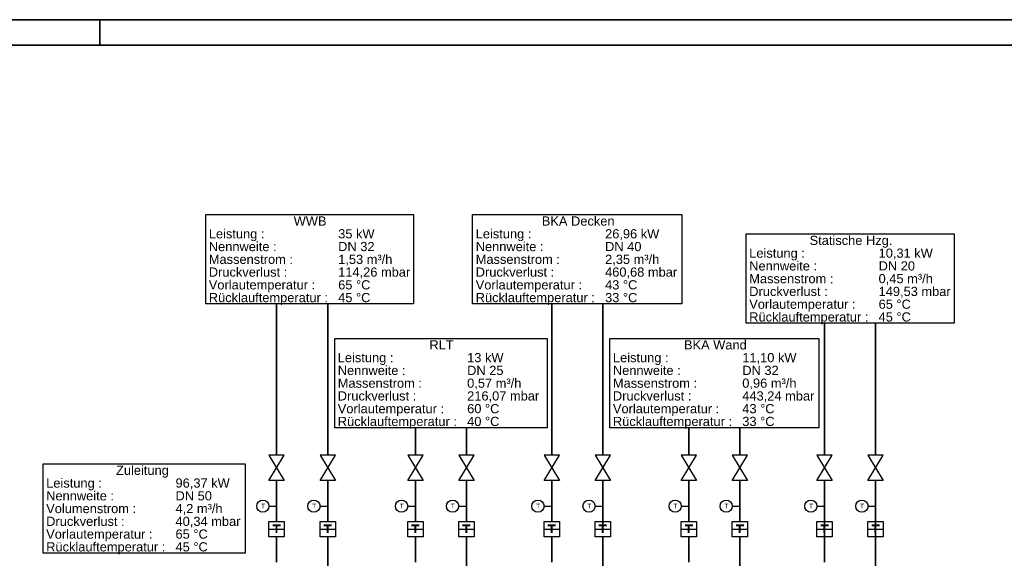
# Model space of a CAD drawing. Extents: x 80 to 674, y 297 to 717.
# Tile 5 of 7: x 275 to 467, y 612 to 717. Entities that reach past the tile are written whole.
import ezdxf
from ezdxf.lldxf.tags import DXFTag

# ---------------------------------------------------------------- set-up
doc = ezdxf.new("R2010")
doc.units = 0
doc.layers.get('0').update_dxf_attribs({"lineweight": 25})
for name, color, linetype, lineweight in [('H_Geometrie', 7, 'Continuous', 25), ('H_Text', 7, 'Continuous', 25), ('Rahmen', 7, 'Continuous', 35), ('X_Rahmen', 7, 'Continuous', 25), ('X_Text', 7, 'Continuous', 25)]:
    doc.layers.add(name, color=color, linetype=linetype, lineweight=lineweight)
doc.layers.add('H_Ruecklauf', color=5, linetype='STRICHLINIE2', lineweight=35, true_color=0x0000ff)
doc.layers.add('H_Vorlauf', color=1, linetype='Continuous', lineweight=35, true_color=0xff0000)
doc.styles.get("Standard").update_dxf_attribs({"font": 'arial.ttf'})
tags = doc.linetypes.add('STRICHLINIE2', pattern=[9.525, 6.35, -3.175]).pattern_tags.tags
tags[6:7] = [DXFTag(74, 4), DXFTag(75, 0), DXFTag(340, '0'), DXFTag(46, 0.0), DXFTag(50, 0.0), DXFTag(44, 0.0), DXFTag(45, 0.0)]
tags[4:5] = [DXFTag(74, 4), DXFTag(75, 0), DXFTag(340, '0'), DXFTag(46, 0.0), DXFTag(50, 0.0), DXFTag(44, 0.0), DXFTag(45, 0.0)]

# ---------------------------------------------------------------- blocks, each defined once
blk = doc.blocks.new('Blockreferenz-A07EP4KXDI', base_point=(80.21, 297.32))
at = {"layer": 'Rahmen', "color": 0, "linetype": 'ByBlock', "ltscale": 0.35}
for p, q in [((674.21, 717.32), (80.21, 717.32)), ((290.21, 717.32), (290.21, 712.32)), ((100.21, 712.32), (669.21, 712.32))]:
    blk.add_line(p, q, dxfattribs=at)
blk = doc.blocks.new('Einzeiliger Text-A07EP4OLDI', base_point=(321.83, 621.56))
at = {"color": 0, "lineweight": -2, "insert": (321.83, 622.48), "char_height": 0.9113, "attachment_point": 1}
blk.add_mtext('{\\fArial;T}', dxfattribs=at)
blk = doc.blocks.new('Kreis-A07EP4ONDI', base_point=(320.97, 620.82))
at = {"color": 0, "linetype": 'ByBlock', "lineweight": -2, "ltscale": 0.25}
blk.add_circle((322.17, 622.02), 1.2, dxfattribs=at)
blk = doc.blocks.new('Kreis-A07EP4OPDI', base_point=(348.14, 620.82))
at = {"color": 0, "linetype": 'ByBlock', "lineweight": -2, "ltscale": 0.25}
blk.add_circle((349.34, 622.02), 1.2, dxfattribs=at)
blk = doc.blocks.new('Einzeiliger Text-A07EP4ORDI', base_point=(348.99, 621.56))
at = {"color": 0, "lineweight": -2, "insert": (348.99, 622.48), "char_height": 0.9113, "attachment_point": 1}
blk.add_mtext('{\\fArial;T}', dxfattribs=at)
blk = doc.blocks.new('Einzeiliger Text-A07EP4OTDI', base_point=(348.99, 621.56))
at = {"color": 0, "lineweight": -2, "insert": (348.99, 622.48), "char_height": 0.9113, "attachment_point": 1}
blk.add_mtext('{\\fArial;T}', dxfattribs=at)
blk = doc.blocks.new('Einzeiliger Text-A07EP4OVDI', base_point=(375.7, 621.56))
at = {"color": 0, "lineweight": -2, "insert": (375.7, 622.48), "char_height": 0.9113, "attachment_point": 1}
blk.add_mtext('{\\fArial;T}', dxfattribs=at)
blk = doc.blocks.new('Kreis-A07EP4OXDI', base_point=(374.85, 620.82))
at = {"color": 0, "linetype": 'ByBlock', "lineweight": -2, "ltscale": 0.25}
blk.add_circle((376.05, 622.02), 1.2, dxfattribs=at)
blk = doc.blocks.new('Einzeiliger Text-A07EP4OZDI', base_point=(375.7, 621.56))
at = {"color": 0, "lineweight": -2, "insert": (375.7, 622.48), "char_height": 0.9113, "attachment_point": 1}
blk.add_mtext('{\\fArial;T}', dxfattribs=at)
blk = doc.blocks.new('Kreis-A07EP4P1DI', base_point=(401.72, 620.82))
at = {"color": 0, "linetype": 'ByBlock', "lineweight": -2, "ltscale": 0.25}
blk.add_circle((402.92, 622.02), 1.2, dxfattribs=at)
blk = doc.blocks.new('Einzeiliger Text-A07EP4P3DI', base_point=(402.57, 621.56))
at = {"color": 0, "lineweight": -2, "insert": (402.57, 622.48), "char_height": 0.9113, "attachment_point": 1}
blk.add_mtext('{\\fArial;T}', dxfattribs=at)
blk = doc.blocks.new('Einzeiliger Text-A07EP4P5DI', base_point=(402.57, 621.56))
at = {"color": 0, "lineweight": -2, "insert": (402.57, 622.48), "char_height": 0.9113, "attachment_point": 1}
blk.add_mtext('{\\fArial;T}', dxfattribs=at)
blk = doc.blocks.new('Kreis-A07EP4P7DI', base_point=(428.3, 620.82))
at = {"color": 0, "linetype": 'ByBlock', "lineweight": -2, "ltscale": 0.25}
blk.add_circle((429.5, 622.02), 1.2, dxfattribs=at)
blk = doc.blocks.new('Einzeiliger Text-A07EP4P9DI', base_point=(429.15, 621.56))
at = {"color": 0, "lineweight": -2, "insert": (429.15, 622.48), "char_height": 0.9113, "attachment_point": 1}
blk.add_mtext('{\\fArial;T}', dxfattribs=at)
blk = doc.blocks.new('Einzeiliger Text-A07EP4PBDI', base_point=(429.15, 621.56))
at = {"color": 0, "lineweight": -2, "insert": (429.15, 622.48), "char_height": 0.9113, "attachment_point": 1}
blk.add_mtext('{\\fArial;T}', dxfattribs=at)
blk = doc.blocks.new('Einzeiliger Text-A07EP4PDDI', base_point=(331.83, 621.56))
at = {"color": 0, "lineweight": -2, "insert": (331.83, 622.48), "char_height": 0.9113, "attachment_point": 1}
blk.add_mtext('{\\fArial;T}', dxfattribs=at)
blk = doc.blocks.new('Einzeiliger Text-A07EP4PFDI', base_point=(331.83, 621.56))
at = {"color": 0, "lineweight": -2, "insert": (331.83, 622.48), "char_height": 0.9113, "attachment_point": 1}
blk.add_mtext('{\\fArial;T}', dxfattribs=at)
blk = doc.blocks.new('Kreis-A07EP4PHDI', base_point=(330.97, 620.82))
at = {"color": 0, "linetype": 'ByBlock', "lineweight": -2, "ltscale": 0.25}
blk.add_circle((332.17, 622.02), 1.2, dxfattribs=at)
blk = doc.blocks.new('Kreis-A07EP4PJDI', base_point=(358.14, 620.82))
at = {"color": 0, "linetype": 'ByBlock', "lineweight": -2, "ltscale": 0.25}
blk.add_circle((359.34, 622.02), 1.2, dxfattribs=at)
blk = doc.blocks.new('Einzeiliger Text-A07EP4PLDI', base_point=(358.99, 621.56))
at = {"color": 0, "lineweight": -2, "insert": (358.99, 622.48), "char_height": 0.9113, "attachment_point": 1}
blk.add_mtext('{\\fArial;T}', dxfattribs=at)
blk = doc.blocks.new('Einzeiliger Text-A07EP4PNDI', base_point=(358.99, 621.56))
at = {"color": 0, "lineweight": -2, "insert": (358.99, 622.48), "char_height": 0.9113, "attachment_point": 1}
blk.add_mtext('{\\fArial;T}', dxfattribs=at)
blk = doc.blocks.new('Kreis-A07EP4PPDI', base_point=(384.85, 620.82))
at = {"color": 0, "linetype": 'ByBlock', "lineweight": -2, "ltscale": 0.25}
blk.add_circle((386.05, 622.02), 1.2, dxfattribs=at)
blk = doc.blocks.new('Einzeiliger Text-A07EP4PRDI', base_point=(385.7, 621.56))
at = {"color": 0, "lineweight": -2, "insert": (385.7, 622.48), "char_height": 0.9113, "attachment_point": 1}
blk.add_mtext('{\\fArial;T}', dxfattribs=at)
blk = doc.blocks.new('Einzeiliger Text-A07EP4PTDI', base_point=(385.7, 621.56))
at = {"color": 0, "lineweight": -2, "insert": (385.7, 622.48), "char_height": 0.9113, "attachment_point": 1}
blk.add_mtext('{\\fArial;T}', dxfattribs=at)
blk = doc.blocks.new('Einzeiliger Text-A07EP4PVDI', base_point=(412.57, 621.56))
at = {"color": 0, "lineweight": -2, "insert": (412.57, 622.48), "char_height": 0.9113, "attachment_point": 1}
blk.add_mtext('{\\fArial;T}', dxfattribs=at)
blk = doc.blocks.new('Einzeiliger Text-A07EP4PXDI', base_point=(412.57, 621.56))
at = {"color": 0, "lineweight": -2, "insert": (412.57, 622.48), "char_height": 0.9113, "attachment_point": 1}
blk.add_mtext('{\\fArial;T}', dxfattribs=at)
blk = doc.blocks.new('Kreis-A07EP4PZDI', base_point=(411.72, 620.82))
at = {"color": 0, "linetype": 'ByBlock', "lineweight": -2, "ltscale": 0.25}
blk.add_circle((412.92, 622.02), 1.2, dxfattribs=at)
blk = doc.blocks.new('Einzeiliger Text-A07EP4Q1DI', base_point=(439.15, 621.56))
at = {"color": 0, "lineweight": -2, "insert": (439.15, 622.48), "char_height": 0.9113, "attachment_point": 1}
blk.add_mtext('{\\fArial;T}', dxfattribs=at)
blk = doc.blocks.new('Kreis-A07EP4Q3DI', base_point=(438.3, 620.82))
at = {"color": 0, "linetype": 'ByBlock', "lineweight": -2, "ltscale": 0.25}
blk.add_circle((439.5, 622.02), 1.2, dxfattribs=at)
blk = doc.blocks.new('Einzeiliger Text-A07EP4Q5DI', base_point=(439.15, 621.56))
at = {"color": 0, "lineweight": -2, "insert": (439.15, 622.48), "char_height": 0.9113, "attachment_point": 1}
blk.add_mtext('{\\fArial;T}', dxfattribs=at)

msp = doc.modelspace()

# ---------------------------------------------------------------- linework, layer by layer
at = {"layer": 'H_Geometrie'}
for p, q in [((323.37, 632.02), (326.37, 627.02)), ((323.37, 627.02), (326.37, 632.02)), ((326.37, 632.02), (323.37, 632.02)), ((333.37, 632.02), (336.37, 627.02)), ((333.37, 627.02), (336.37, 632.02)), ((336.37, 632.02), (333.37, 632.02)), ((350.54, 632.02), (353.54, 627.02)), ((350.54, 627.02), (353.54, 632.02)), ((353.54, 632.02), (350.54, 632.02)), ((360.54, 632.02), (363.54, 627.02)), ((360.54, 627.02), (363.54, 632.02)), ((363.54, 632.02), (360.54, 632.02)), ((377.25, 632.02), (380.25, 627.02)), ((377.25, 627.02), (380.25, 632.02)), ((380.25, 632.02), (377.25, 632.02)), ((387.25, 632.02), (390.25, 627.02)), ((387.25, 627.02), (390.25, 632.02)), ((390.25, 632.02), (387.25, 632.02)), ((404.11, 632.02), (407.11, 627.02)), ((404.11, 627.02), (407.11, 632.02)), ((407.11, 632.02), (404.11, 632.02)), ((414.11, 632.02), (417.11, 627.02)), ((414.11, 627.02), (417.11, 632.02)), ((417.11, 632.02), (414.11, 632.02)), ((430.69, 632.02), (433.69, 627.02)), ((430.69, 627.02), (433.69, 632.02)), ((433.69, 632.02), (430.69, 632.02)), ((440.69, 632.02), (443.69, 627.02)), ((440.69, 627.02), (443.69, 632.02)), ((443.69, 632.02), (440.69, 632.02)), ((326.37, 627.02), (323.37, 627.02)), ((336.37, 627.02), (333.37, 627.02)), ((353.54, 627.02), (350.54, 627.02)), ((363.54, 627.02), (360.54, 627.02)), ((380.25, 627.02), (377.25, 627.02)), ((390.25, 627.02), (387.25, 627.02)), ((407.11, 627.02), (404.11, 627.02)), ((417.11, 627.02), (414.11, 627.02)), ((433.69, 627.02), (430.69, 627.02)), ((443.69, 627.02), (440.69, 627.02)), ((323.37, 619.02), (326.37, 619.02)), ((323.37, 616.02), (323.37, 619.02)), ((323.37, 617.52), (326.37, 617.52)), ((324.12, 618.33), (325.62, 618.33)), ((324.12, 618.3), (325.62, 618.3)), ((324.12, 618.27), (325.62, 618.27)), ((324.12, 618.24), (325.62, 618.24)), ((324.12, 618.21), (325.62, 618.21)), ((324.81, 616.77), (324.81, 618.21)), ((324.84, 616.77), (324.84, 618.21)), ((324.87, 616.77), (324.87, 618.21)), ((324.9, 616.77), (324.9, 618.21)), ((324.93, 616.77), (324.93, 618.21)), ((326.37, 619.02), (326.37, 616.02)), ((333.37, 619.02), (336.37, 619.02)), ((333.37, 616.02), (333.37, 619.02)), ((333.37, 617.52), (336.37, 617.52)), ((334.12, 618.33), (335.62, 618.33)), ((334.12, 618.3), (335.62, 618.3)), ((334.12, 618.27), (335.62, 618.27)), ((334.12, 618.24), (335.62, 618.24)), ((334.12, 618.21), (335.62, 618.21)), ((334.81, 616.77), (334.81, 618.21)), ((334.84, 616.77), (334.84, 618.21)), ((334.87, 616.77), (334.87, 618.21)), ((334.9, 616.77), (334.9, 618.21)), ((334.93, 616.77), (334.93, 618.21)), ((336.37, 619.02), (336.37, 616.02)), ((350.54, 619.02), (353.54, 619.02)), ((350.54, 616.02), (350.54, 619.02)), ((350.54, 617.52), (353.54, 617.52)), ((351.29, 618.33), (352.79, 618.33)), ((351.29, 618.3), (352.79, 618.3)), ((351.29, 618.27), (352.79, 618.27)), ((351.29, 618.24), (352.79, 618.24)), ((351.29, 618.21), (352.79, 618.21)), ((351.98, 616.77), (351.98, 618.21)), ((352.01, 616.77), (352.01, 618.21)), ((352.04, 616.77), (352.04, 618.21)), ((352.07, 616.77), (352.07, 618.21)), ((352.1, 616.77), (352.1, 618.21)), ((353.54, 619.02), (353.54, 616.02)), ((360.54, 619.02), (363.54, 619.02)), ((360.54, 616.02), (360.54, 619.02)), ((360.54, 617.52), (363.54, 617.52)), ((361.29, 618.33), (362.79, 618.33)), ((361.29, 618.3), (362.79, 618.3)), ((361.29, 618.27), (362.79, 618.27)), ((361.29, 618.24), (362.79, 618.24)), ((361.29, 618.21), (362.79, 618.21)), ((361.98, 616.77), (361.98, 618.21)), ((362.01, 616.77), (362.01, 618.21)), ((362.04, 616.77), (362.04, 618.21)), ((362.07, 616.77), (362.07, 618.21)), ((362.1, 616.77), (362.1, 618.21)), ((363.54, 619.02), (363.54, 616.02)), ((377.25, 619.02), (380.25, 619.02)), ((377.25, 616.02), (377.25, 619.02)), ((377.25, 617.52), (380.25, 617.52)), ((378, 618.33), (379.5, 618.33)), ((378, 618.3), (379.5, 618.3)), ((378, 618.27), (379.5, 618.27)), ((378, 618.24), (379.5, 618.24)), ((378, 618.21), (379.5, 618.21)), ((378.69, 616.77), (378.69, 618.21)), ((378.72, 616.77), (378.72, 618.21)), ((378.75, 616.77), (378.75, 618.21)), ((378.78, 616.77), (378.78, 618.21)), ((378.81, 616.77), (378.81, 618.21)), ((380.25, 619.02), (380.25, 616.02)), ((387.25, 619.02), (390.25, 619.02)), ((387.25, 616.02), (387.25, 619.02)), ((387.25, 617.52), (390.25, 617.52)), ((388, 618.33), (389.5, 618.33)), ((388, 618.3), (389.5, 618.3)), ((388, 618.27), (389.5, 618.27)), ((388, 618.24), (389.5, 618.24)), ((388, 618.21), (389.5, 618.21)), ((388.69, 616.77), (388.69, 618.21)), ((388.72, 616.77), (388.72, 618.21)), ((388.75, 616.77), (388.75, 618.21)), ((388.78, 616.77), (388.78, 618.21)), ((388.81, 616.77), (388.81, 618.21)), ((390.25, 619.02), (390.25, 616.02)), ((404.11, 619.02), (407.11, 619.02)), ((404.11, 616.02), (404.11, 619.02)), ((404.11, 617.52), (407.11, 617.52)), ((404.86, 618.33), (406.36, 618.33)), ((404.86, 618.3), (406.36, 618.3)), ((404.86, 618.27), (406.36, 618.27)), ((404.86, 618.24), (406.36, 618.24)), ((404.86, 618.21), (406.36, 618.21)), ((405.55, 616.77), (405.55, 618.21)), ((405.58, 616.77), (405.58, 618.21)), ((405.61, 616.77), (405.61, 618.21)), ((405.64, 616.77), (405.64, 618.21)), ((405.67, 616.77), (405.67, 618.21)), ((407.11, 619.02), (407.11, 616.02)), ((414.11, 619.02), (417.11, 619.02)), ((414.11, 616.02), (414.11, 619.02)), ((414.11, 617.52), (417.11, 617.52)), ((414.86, 618.33), (416.36, 618.33)), ((414.86, 618.3), (416.36, 618.3)), ((414.86, 618.27), (416.36, 618.27)), ((414.86, 618.24), (416.36, 618.24)), ((414.86, 618.21), (416.36, 618.21)), ((415.55, 616.77), (415.55, 618.21)), ((415.58, 616.77), (415.58, 618.21)), ((415.61, 616.77), (415.61, 618.21)), ((415.64, 616.77), (415.64, 618.21)), ((415.67, 616.77), (415.67, 618.21)), ((417.11, 619.02), (417.11, 616.02)), ((430.69, 619.02), (433.69, 619.02)), ((430.69, 616.02), (430.69, 619.02)), ((430.69, 617.52), (433.69, 617.52)), ((431.44, 618.33), (432.94, 618.33)), ((431.44, 618.3), (432.94, 618.3)), ((431.44, 618.27), (432.94, 618.27)), ((431.44, 618.24), (432.94, 618.24)), ((431.44, 618.21), (432.94, 618.21)), ((432.13, 616.77), (432.13, 618.21)), ((432.16, 616.77), (432.16, 618.21)), ((432.19, 616.77), (432.19, 618.21)), ((432.22, 616.77), (432.22, 618.21)), ((432.25, 616.77), (432.25, 618.21)), ((433.69, 619.02), (433.69, 616.02)), ((440.69, 619.02), (443.69, 619.02)), ((440.69, 616.02), (440.69, 619.02)), ((440.69, 617.52), (443.69, 617.52)), ((441.44, 618.33), (442.94, 618.33)), ((441.44, 618.3), (442.94, 618.3)), ((441.44, 618.27), (442.94, 618.27)), ((441.44, 618.24), (442.94, 618.24)), ((441.44, 618.21), (442.94, 618.21)), ((442.13, 616.77), (442.13, 618.21)), ((442.16, 616.77), (442.16, 618.21)), ((442.19, 616.77), (442.19, 618.21)), ((442.22, 616.77), (442.22, 618.21)), ((442.25, 616.77), (442.25, 618.21)), ((443.69, 619.02), (443.69, 616.02)), ((326.37, 616.02), (323.37, 616.02)), ((336.37, 616.02), (333.37, 616.02)), ((353.54, 616.02), (350.54, 616.02)), ((363.54, 616.02), (360.54, 616.02)), ((380.25, 616.02), (377.25, 616.02)), ((390.25, 616.02), (387.25, 616.02)), ((407.11, 616.02), (404.11, 616.02)), ((417.11, 616.02), (414.11, 616.02)), ((433.69, 616.02), (430.69, 616.02)), ((443.69, 616.02), (440.69, 616.02))]:
    msp.add_line(p, q, dxfattribs=at)
at = {"layer": 'H_Geometrie', "ltscale": 0.25}
for p, q in [((323.37, 622.02), (324.87, 622.02)), ((333.37, 622.02), (334.87, 622.02)), ((350.54, 622.02), (352.04, 622.02)), ((360.54, 622.02), (362.04, 622.02)), ((377.25, 622.02), (378.75, 622.02)), ((387.25, 622.02), (388.75, 622.02)), ((404.12, 622.02), (405.61, 622.02)), ((414.12, 622.02), (415.61, 622.02)), ((430.7, 622.02), (432.19, 622.02)), ((440.7, 622.02), (442.19, 622.02))]:
    msp.add_line(p, q, dxfattribs=at)
at = {"layer": 'H_Ruecklauf', "ltscale": 0.35}
for p, q in [((334.87, 632.02), (334.87, 661.63)), ((388.75, 632.02), (388.75, 661.63)), ((442.19, 632.02), (442.19, 657.84)), ((362.04, 632.02), (362.04, 637.37)), ((415.61, 632.02), (415.61, 637.37)), ((334.87, 619.02), (334.87, 627.02)), ((362.04, 619.02), (362.04, 627.02)), ((388.75, 616.77), (388.75, 627.02)), ((415.61, 619.02), (415.61, 627.02)), ((442.19, 544.03), (442.19, 627.02)), ((334.87, 544.03), (334.87, 616.02)), ((362.04, 556.53), (362.04, 616.02)), ((388.75, 556.53), (388.75, 616.02)), ((415.61, 556.53), (415.61, 616.02))]:
    msp.add_line(p, q, dxfattribs=at)
at = {"layer": 'H_Text'}
for p, q in [((279.13, 630.3), (318.69, 630.3)), ((279.13, 612.8), (279.13, 630.3)), ((318.69, 630.3), (318.69, 612.8)), ((318.69, 612.8), (279.13, 612.8))]:
    msp.add_line(p, q, dxfattribs=at)
at = {"layer": 'H_Vorlauf'}
for p, q in [((324.87, 632.02), (324.87, 661.63)), ((378.75, 632.02), (378.75, 661.63)), ((432.19, 632.02), (432.19, 657.84)), ((352.04, 632.02), (352.04, 637.37)), ((405.61, 632.02), (405.61, 637.37)), ((324.87, 619.02), (324.87, 627.02)), ((352.04, 619.02), (352.04, 627.02)), ((378.75, 619.02), (378.75, 627.02)), ((405.61, 619.02), (405.61, 627.02)), ((432.19, 611.02), (432.19, 627.02)), ((324.87, 611.02), (324.87, 616.02)), ((352.04, 611.02), (352.04, 616.02)), ((378.75, 611.02), (378.75, 616.02)), ((405.61, 611.02), (405.61, 616.02))]:
    msp.add_line(p, q, dxfattribs=at)
at = {"layer": 'X_Text'}
for p, q in [((310.98, 679.13), (351.7, 679.13)), ((310.98, 661.63), (310.98, 679.13)), ((351.7, 679.13), (351.7, 661.63)), ((363.26, 679.13), (404.23, 679.13)), ((363.26, 661.63), (363.26, 679.13)), ((404.23, 679.13), (404.23, 661.63)), ((416.83, 675.34), (457.55, 675.34)), ((416.83, 657.84), (416.83, 675.34)), ((457.55, 675.34), (457.55, 657.84)), ((351.7, 661.63), (310.98, 661.63)), ((404.23, 661.63), (363.26, 661.63)), ((457.55, 657.84), (416.83, 657.84)), ((336.24, 654.87), (377.83, 654.87)), ((336.24, 637.37), (336.24, 654.87)), ((377.83, 654.87), (377.83, 637.37)), ((390.13, 654.87), (431.09, 654.87)), ((390.13, 637.37), (390.13, 654.87)), ((431.09, 654.87), (431.09, 637.37)), ((377.83, 637.37), (336.24, 637.37)), ((431.09, 637.37), (390.13, 637.37))]:
    msp.add_line(p, q, dxfattribs=at)

# ---------------------------------------------------------------- block references
at = {"layer": 'H_Geometrie', "ltscale": 0.25}
for name, p in [('Kreis-A07EP4ONDI', (320.97, 620.82)), ('Kreis-A07EP4PHDI', (330.97, 620.82)), ('Kreis-A07EP4OPDI', (348.14, 620.82)), ('Kreis-A07EP4PJDI', (358.14, 620.82)), ('Kreis-A07EP4OXDI', (374.85, 620.82)), ('Kreis-A07EP4PPDI', (384.85, 620.82)), ('Kreis-A07EP4P1DI', (401.72, 620.82)), ('Kreis-A07EP4PZDI', (411.72, 620.82)), ('Kreis-A07EP4P7DI', (428.3, 620.82)), ('Kreis-A07EP4Q3DI', (438.3, 620.82))]:
    msp.add_blockref(name, p, dxfattribs=at)
at = {"layer": 'H_Geometrie', "color": 7, "ltscale": 0.25}
for name, p in [('Einzeiliger Text-A07EP4OLDI', (321.83, 621.56)), ('Einzeiliger Text-A07EP4PDDI', (331.83, 621.56)), ('Einzeiliger Text-A07EP4PFDI', (331.83, 621.56)), ('Einzeiliger Text-A07EP4ORDI', (348.99, 621.56)), ('Einzeiliger Text-A07EP4OTDI', (348.99, 621.56)), ('Einzeiliger Text-A07EP4PLDI', (358.99, 621.56)), ('Einzeiliger Text-A07EP4PNDI', (358.99, 621.56)), ('Einzeiliger Text-A07EP4OVDI', (375.7, 621.56)), ('Einzeiliger Text-A07EP4OZDI', (375.7, 621.56)), ('Einzeiliger Text-A07EP4PRDI', (385.7, 621.56)), ('Einzeiliger Text-A07EP4PTDI', (385.7, 621.56)), ('Einzeiliger Text-A07EP4P3DI', (402.57, 621.56)), ('Einzeiliger Text-A07EP4P5DI', (402.57, 621.56)), ('Einzeiliger Text-A07EP4PVDI', (412.57, 621.56)), ('Einzeiliger Text-A07EP4PXDI', (412.57, 621.56)), ('Einzeiliger Text-A07EP4P9DI', (429.15, 621.56)), ('Einzeiliger Text-A07EP4PBDI', (429.15, 621.56)), ('Einzeiliger Text-A07EP4Q1DI', (439.15, 621.56)), ('Einzeiliger Text-A07EP4Q5DI', (439.15, 621.56))]:
    msp.add_blockref(name, p, dxfattribs=at)
at = {"layer": 'X_Rahmen', "ltscale": 0.25}
msp.add_blockref('Blockreferenz-A07EP4KXDI', (80.21, 297.32), dxfattribs=at)

# ---------------------------------------------------------------- texts
at = {"layer": 'H_Text', "char_height": 1.8, "attachment_point": 1}
for s, insert in [('{\\fArial;Zuleitung }', (293.41, 629.95)), ('{\\fArial;Leistung :}', (279.73, 627.45)), ('{\\fArial;96,37 kW}', (305.06, 627.45)), ('{\\fArial;Nennweite : }', (279.73, 624.95)), ('{\\fArial;DN 50}', (305.06, 624.95)), ('{\\fArial;Volumenstrom :}', (279.73, 622.45)), ('{\\fArial;4,2 m³/h}', (305.06, 622.45)), ('{\\fArial;Druckverlust :}', (279.73, 619.95)), ('{\\fArial;40,34 mbar}', (305.06, 619.95)), ('{\\fArial;Vorlautemperatur :}', (279.73, 617.45)), ('{\\fArial;65 °C}', (305.06, 617.45)), ('{\\fArial;Rücklauftemperatur : }', (279.73, 614.95)), ('{\\fArial;45 °C}', (305.06, 614.95))]:
    msp.add_mtext(s, dxfattribs=dict(at, insert=insert))
at = {"layer": 'X_Text', "char_height": 1.8, "attachment_point": 1}
for s, insert in [('{\\fArial;BKA Decken}', (376.8, 678.78)), ('{\\fArial;WWB}', (328.21, 678.78)), ('{\\fArial;Leistung :}', (311.58, 676.28)), ('{\\fArial;35 kW}', (336.92, 676.28)), ('{\\fArial;Leistung :}', (363.86, 676.28)), ('{\\fArial;26,96 kW}', (389.2, 676.28)), ('{\\fArial;Statische Hzg.}', (429.26, 674.99)), ('{\\fArial;Nennweite :}', (311.58, 673.78)), ('{\\fArial;DN 32}', (336.92, 673.78)), ('{\\fArial;Nennweite :}', (363.86, 673.78)), ('{\\fArial;DN 40}', (389.2, 673.78)), ('{\\fArial;Massenstrom :}', (311.58, 671.28)), ('{\\fArial;1,53 m³/h}', (336.92, 671.28)), ('{\\fArial;Massenstrom :}', (363.86, 671.28)), ('{\\fArial;2,35 m³/h}', (389.2, 671.28)), ('{\\fArial;Leistung :}', (417.43, 672.49)), ('{\\fArial;10,31 kW}', (442.77, 672.49)), ('{\\fArial;Nennweite :}', (417.43, 669.99)), ('{\\fArial;DN 20}', (442.77, 669.99)), ('{\\fArial;Druckverlust :}', (311.58, 668.78)), ('{\\fArial;114,26 mbar}', (336.92, 668.78)), ('{\\fArial;Druckverlust :}', (363.86, 668.78)), ('{\\fArial;460,68 mbar}', (389.2, 668.78)), ('{\\fArial;Massenstrom :}', (417.43, 667.49)), ('{\\fArial;0,45 m³/h}', (442.77, 667.49)), ('{\\fArial;Vorlautemperatur :}', (311.58, 666.28)), ('{\\fArial;65 °C}', (336.92, 666.28)), ('{\\fArial;Vorlautemperatur :}', (363.86, 666.28)), ('{\\fArial;43 °C}', (389.2, 666.28)), ('{\\fArial;Rücklauftemperatur : }', (311.58, 663.78)), ('{\\fArial;45 °C}', (336.92, 663.78)), ('{\\fArial;Rücklauftemperatur : }', (363.86, 663.78)), ('{\\fArial;33 °C}', (389.2, 663.78)), ('{\\fArial;Druckverlust :}', (417.43, 664.99)), ('{\\fArial;149,53 mbar}', (442.77, 664.99)), ('{\\fArial;Vorlautemperatur :}', (417.43, 662.49)), ('{\\fArial;65 °C}', (442.77, 662.49)), ('{\\fArial;Rücklauftemperatur : }', (417.43, 659.99)), ('{\\fArial;45 °C}', (442.77, 659.99)), ('{\\fArial;RLT}', (354.79, 654.52)), ('{\\fArial;BKA Wand}', (404.65, 654.52)), ('{\\fArial;Leistung :}', (336.84, 652.02)), ('{\\fArial;13 kW}', (362.18, 652.02)), ('{\\fArial;Leistung :}', (390.73, 652.02)), ('{\\fArial;11,10 kW}', (416.07, 652.02)), ('{\\fArial;Nennweite :}', (336.84, 649.52)), ('{\\fArial;DN 25}', (362.18, 649.52)), ('{\\fArial;Nennweite :}', (390.73, 649.52)), ('{\\fArial;DN 32}', (416.07, 649.52)), ('{\\fArial;Massenstrom :}', (336.84, 647.02)), ('{\\fArial;0,57 m³/h}', (362.18, 647.02)), ('{\\fArial;Massenstrom :}', (390.73, 647.02)), ('{\\fArial;0,96 m³/h}', (416.07, 647.02)), ('{\\fArial;Druckverlust :}', (336.84, 644.52)), ('{\\fArial;216,07 mbar }', (362.18, 644.52)), ('{\\fArial;Druckverlust :}', (390.73, 644.52)), ('{\\fArial;443,24 mbar}', (416.07, 644.52)), ('{\\fArial;Vorlautemperatur :}', (336.84, 642.02)), ('{\\fArial;60 °C}', (362.18, 642.02)), ('{\\fArial;Vorlautemperatur :}', (390.73, 642.02)), ('{\\fArial;43 °C}', (416.07, 642.02)), ('{\\fArial;Rücklauftemperatur : }', (336.84, 639.52)), ('{\\fArial;40 °C}', (362.18, 639.52)), ('{\\fArial;Rücklauftemperatur : }', (390.73, 639.52)), ('{\\fArial;33 °C}', (416.07, 639.52))]:
    msp.add_mtext(s, dxfattribs=dict(at, insert=insert))

doc.saveas('drawing.dxf')
